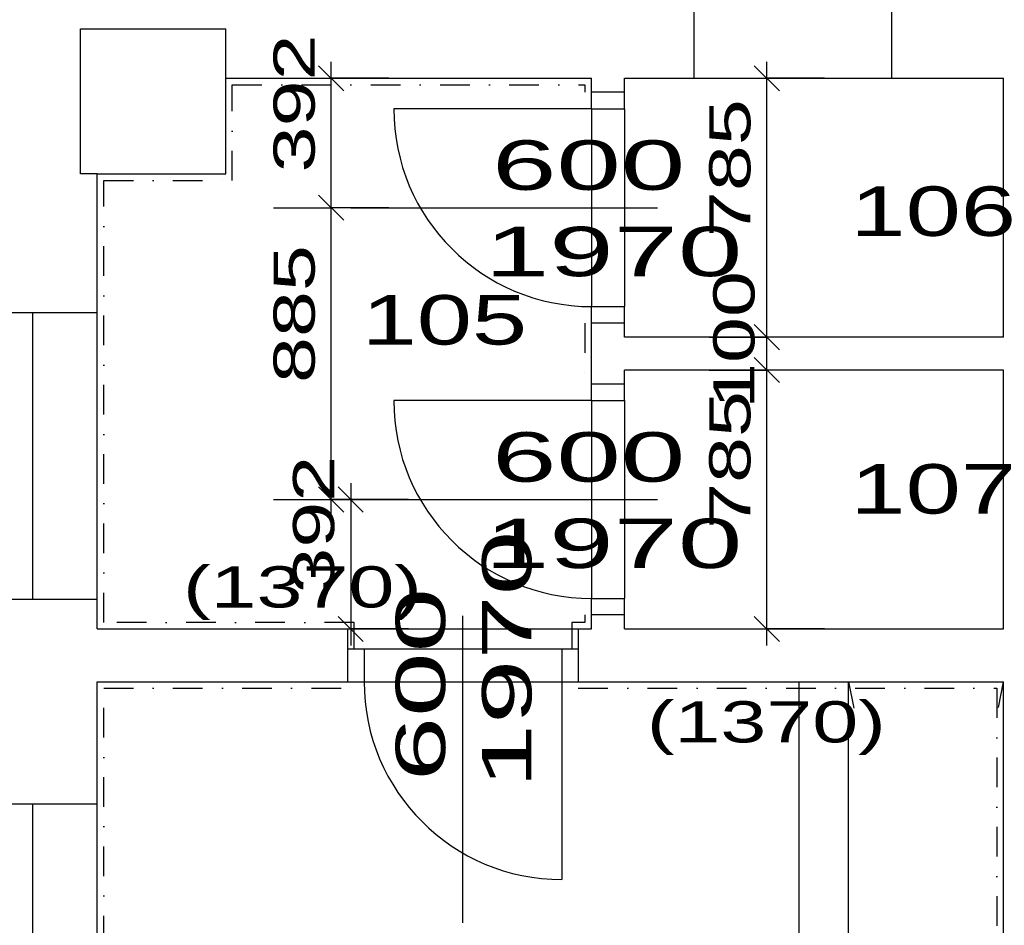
# Model space of a CAD drawing. Extents: x -196363 to 396902, y -489949 to -260582.
# Tile 20 of 256: x 15058 to 18045, y -379332 to -376585. Entities that reach past the tile are written whole.
import ezdxf

# ---------------------------------------------------------------- set-up
doc = ezdxf.new("R2010")
doc.units = 0
doc.header["$MEASUREMENT"] = 0
doc.linetypes.add('DOTDASH', pattern=[1, 0.3, -0.2, 0, -0.2, 0.3])
for name, color, linetype in [('dvere', 1, 'Continuous'), ('koty', 1, 'Continuous'), ('legenda', 1, 'Continuous'), ('noszdiv', 1, 'Continuous'), ('obklady', 14, 'Continuous'), ('okna', 2, 'Continuous'), ('popdver', 6, 'Continuous')]:
    doc.layers.add(name, color=color, linetype=linetype)
doc.styles.add('SPIRITTXTSTYLE1', font='ROMAN')
doc.styles.add('SPIRITTXTSTYLE2', font='txt')
doc.linetypes.add('CERCH2', pattern='A,0,-1,[17,dur+dsp vaclavov.shx,S=0.003401,R=0,X=-1,Y=0],0', length=1)
doc.dimstyles.new('SPIRITSTYLE158', dxfattribs={"dimtxt": 125, "dimasz": 12.7, "dimexe": 175, "dimexo": 7969.395996, "dimgap": 50, "dimtad": 1, "dimdec": 3, "dimzin": 0, "dimdsep": 46, "dimlunit": 7, "dimtxsty": 'SPIRITTXTSTYLE1', "dimblk1": '_TICKMARKS158', "dimblk2": '_TICKMARKS158', "dimsah": 1, "dimcen": 0.09, "dimdle": 50, "dimclrd": 1, "dimclre": 1, "dimclrt": 1, "dimadec": 0, "dimazin": 0, "dimtfac": 1, "dimtdec": 4, "dimtofl": 0, "dimtmove": 1, "dimatfit": 0, "dimfxl": 0, "dimtolj": 1, "dimtzin": 0, "dimarcsym": 0})
doc.dimstyles.new('SPIRITSTYLE26', dxfattribs={"dimtxt": 125, "dimasz": 12.7, "dimexe": 175, "dimexo": -175, "dimgap": 50, "dimtad": 1, "dimdec": 3, "dimzin": 0, "dimdsep": 46, "dimlunit": 7, "dimtxsty": 'SPIRITTXTSTYLE1', "dimblk1": '_TICKMARKS26', "dimblk2": '_TICKMARKS26', "dimsah": 1, "dimcen": 0.09, "dimdle": 50, "dimclrd": 1, "dimclre": 1, "dimclrt": 1, "dimadec": 0, "dimazin": 0, "dimtfac": 1, "dimtdec": 4, "dimtofl": 0, "dimtmove": 1, "dimatfit": 0, "dimfxl": 0, "dimtolj": 1, "dimtzin": 0, "dimarcsym": 0})
doc.dimstyles.new('SPIRITSTYLE63', dxfattribs={"dimtxt": 125, "dimasz": 12.7, "dimexe": 175, "dimexo": 2089.419922, "dimgap": 50, "dimtad": 1, "dimdec": 3, "dimzin": 0, "dimdsep": 46, "dimlunit": 7, "dimtxsty": 'SPIRITTXTSTYLE1', "dimblk1": '_TICKMARKS63', "dimblk2": '_TICKMARKS63', "dimsah": 1, "dimcen": 0.09, "dimdle": 50, "dimclrd": 1, "dimclre": 1, "dimclrt": 1, "dimadec": 0, "dimazin": 0, "dimtfac": 1, "dimtdec": 4, "dimtofl": 0, "dimtmove": 1, "dimatfit": 0, "dimfxl": 0, "dimtolj": 1, "dimtzin": 0, "dimarcsym": 0})
doc.dimstyles.new('SPIRITSTYLE64', dxfattribs={"dimtxt": 125, "dimasz": 12.7, "dimexe": 175, "dimexo": 1699.415771, "dimgap": 50, "dimtad": 1, "dimdec": 3, "dimzin": 0, "dimdsep": 46, "dimlunit": 7, "dimtxsty": 'SPIRITTXTSTYLE1', "dimblk1": '_TICKMARKS64', "dimblk2": '_TICKMARKS64', "dimsah": 1, "dimcen": 0.09, "dimdle": 50, "dimclrd": 1, "dimclre": 1, "dimclrt": 1, "dimadec": 0, "dimazin": 0, "dimtfac": 1, "dimtdec": 4, "dimtofl": 0, "dimtmove": 1, "dimatfit": 0, "dimfxl": 0, "dimtolj": 1, "dimtzin": 0, "dimarcsym": 0})
doc.dimstyles.new('SPIRITSTYLE69', dxfattribs={"dimtxt": 125, "dimasz": 12.7, "dimexe": 175, "dimexo": 2105.939941, "dimgap": 50, "dimtad": 1, "dimdec": 3, "dimzin": 0, "dimdsep": 46, "dimlunit": 7, "dimtxsty": 'SPIRITTXTSTYLE1', "dimblk1": '_TICKMARKS69', "dimblk2": '_TICKMARKS69', "dimsah": 1, "dimcen": 0.09, "dimdle": 50, "dimclrd": 1, "dimclre": 1, "dimclrt": 1, "dimadec": 0, "dimazin": 0, "dimtfac": 1, "dimtdec": 4, "dimtofl": 0, "dimtmove": 1, "dimatfit": 0, "dimfxl": 0, "dimtolj": 1, "dimtzin": 0, "dimarcsym": 0})
doc.dimstyles.new('SPIRITSTYLE70', dxfattribs={"dimtxt": 125, "dimasz": 12.7, "dimexe": 175, "dimexo": 2230.930664, "dimgap": 50, "dimtad": 1, "dimdec": 3, "dimzin": 0, "dimdsep": 46, "dimlunit": 7, "dimtxsty": 'SPIRITTXTSTYLE1', "dimblk1": '_TICKMARKS70', "dimblk2": '_TICKMARKS70', "dimsah": 1, "dimcen": 0.09, "dimdle": 50, "dimclrd": 1, "dimclre": 1, "dimclrt": 1, "dimadec": 0, "dimazin": 0, "dimtfac": 1, "dimtdec": 4, "dimtofl": 0, "dimtmove": 1, "dimatfit": 0, "dimfxl": 0, "dimtolj": 1, "dimtzin": 0, "dimarcsym": 0})
doc.dimstyles.new('SPIRITSTYLE71', dxfattribs={"dimtxt": 125, "dimasz": 12.7, "dimexe": 175, "dimexo": 2180.924316, "dimgap": 50, "dimtad": 1, "dimdec": 3, "dimzin": 0, "dimdsep": 46, "dimlunit": 7, "dimtxsty": 'SPIRITTXTSTYLE1', "dimblk1": '_TICKMARKS71', "dimblk2": '_TICKMARKS71', "dimsah": 1, "dimcen": 0.09, "dimdle": 50, "dimclrd": 1, "dimclre": 1, "dimclrt": 1, "dimadec": 0, "dimazin": 0, "dimtfac": 1, "dimtdec": 4, "dimtofl": 0, "dimtmove": 1, "dimatfit": 0, "dimfxl": 0, "dimtolj": 1, "dimtzin": 0, "dimarcsym": 0})
doc.dimstyles.new('SPIRITSTYLE86', dxfattribs={"dimtxt": 125, "dimasz": 12.7, "dimexe": 175, "dimexo": -32.025784, "dimgap": 50, "dimtad": 1, "dimdec": 3, "dimzin": 0, "dimdsep": 46, "dimlunit": 7, "dimtxsty": 'SPIRITTXTSTYLE1', "dimblk1": '_TICKMARKS86', "dimblk2": '_TICKMARKS86', "dimsah": 1, "dimcen": 0.09, "dimdle": 50, "dimclrd": 1, "dimclre": 1, "dimclrt": 1, "dimadec": 0, "dimazin": 0, "dimtfac": 1, "dimtdec": 4, "dimtofl": 0, "dimtmove": 1, "dimatfit": 0, "dimfxl": 0, "dimtolj": 1, "dimtzin": 0, "dimarcsym": 0})
doc.dimstyles.new('SPIRITSTYLE87', dxfattribs={"dimtxt": 125, "dimasz": 12.7, "dimexe": 175, "dimexo": -115.766411, "dimgap": 50, "dimtad": 1, "dimdec": 3, "dimzin": 0, "dimdsep": 46, "dimlunit": 7, "dimtxsty": 'SPIRITTXTSTYLE1', "dimblk1": '_TICKMARKS87', "dimblk2": '_TICKMARKS87', "dimsah": 1, "dimcen": 0.09, "dimdle": 50, "dimclrd": 1, "dimclre": 1, "dimclrt": 1, "dimadec": 0, "dimazin": 0, "dimtfac": 1, "dimtdec": 4, "dimtofl": 0, "dimtmove": 1, "dimatfit": 0, "dimfxl": 0, "dimtolj": 1, "dimtzin": 0, "dimarcsym": 0})

# ---------------------------------------------------------------- blocks, each defined once
blk = doc.blocks.new('_TICKMARKS63')
at = {"color": 1, "linetype": 'Continuous'}
blk.add_line((-3, -3), (3, 3), dxfattribs=at)
blk = doc.blocks.new('*D125')
at = {"color": 1, "linetype": 'Continuous', "ltscale": 300}
for p, q in [((13418.6, -376812.9, 1723.8), (13418.6, -376222.9, 1723.8)), ((13243.6, -376272.9, 1723.8), (13418.6, -376272.9, 1723.8)), ((13593.6, -376272.9, 1723.8), (13418.6, -376272.9, 1723.8)), ((13243.6, -376762.9, 1723.8), (13418.6, -376762.9, 1723.8)), ((13593.6, -376762.9, 1723.8), (13418.6, -376762.9, 1723.8))]:
    blk.add_line(p, q, dxfattribs=at)
at = {"color": 1, "linetype": 'Continuous', "ltscale": 300, "xscale": 12.69999980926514, "yscale": 12.69999980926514, "zscale": 12.69999980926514}
for p, rotation in [((13418.6, -376272.9, 1723.8), 90.00000250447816), ((13418.6, -376762.9, 1723.8), 270.0000006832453)]:
    blk.add_blockref('_TICKMARKS63', p, dxfattribs=dict(at, rotation=rotation))
at = {"color": 1, "linetype": 'Continuous', "ltscale": 300, "style": 'SPIRITTXTSTYLE1', "width": 1.5}
blk.add_text('490', height=125, rotation=90, dxfattribs=at).set_placement((13368.6, -376607.2, 1723.8))
blk = doc.blocks.new('*D126')
at = {"color": 1, "linetype": 'Continuous', "ltscale": 300}
for p, q in [((13418.6, -376712.9, 1723.8), (13418.6, -378482.9, 1723.8)), ((13243.6, -376762.9, 1723.8), (13418.6, -376762.9, 1723.8)), ((13593.6, -376762.9, 1723.8), (13418.6, -376762.9, 1723.8)), ((13243.6, -378432.9, 1723.8), (13418.6, -378432.9, 1723.8)), ((13593.6, -378432.9, 1723.8), (13418.6, -378432.9, 1723.8))]:
    blk.add_line(p, q, dxfattribs=at)
at = {"color": 1, "linetype": 'Continuous', "ltscale": 300, "xscale": 12.69999980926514, "yscale": 12.69999980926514, "zscale": 12.69999980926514}
for p, rotation in [((13418.6, -376762.9, 1723.8), 90.00000250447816), ((13418.6, -378432.9, 1723.8), -90.00000250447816)]:
    blk.add_blockref('_TICKMARKS63', p, dxfattribs=dict(at, rotation=rotation))
at = {"color": 1, "linetype": 'Continuous', "ltscale": 300, "style": 'SPIRITTXTSTYLE1', "width": 1.5}
blk.add_text('1670', height=125, rotation=450, dxfattribs=at).set_placement((13368.6, -377711, 1723.8))
blk = doc.blocks.new('_TICKMARKS64')
at = {"color": 1, "linetype": 'Continuous'}
blk.add_line((-3, -3), (3, 3), dxfattribs=at)
blk = doc.blocks.new('*D127')
at = {"color": 1, "linetype": 'Continuous', "ltscale": 300}
for p, q in [((13418.6, -378382.9, 1723.8), (13418.6, -378642.9, 1723.8)), ((13243.6, -378432.9, 1723.8), (13418.6, -378432.9, 1723.8)), ((13593.6, -378432.9, 1723.8), (13418.6, -378432.9, 1723.8)), ((13243.6, -378592.9, 1723.8), (13418.6, -378592.9, 1723.8)), ((13593.6, -378592.9, 1723.8), (13418.6, -378592.9, 1723.8))]:
    blk.add_line(p, q, dxfattribs=at)
at = {"color": 1, "linetype": 'Continuous', "ltscale": 300, "xscale": 12.69999980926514, "yscale": 12.69999980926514, "zscale": 12.69999980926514}
for p, rotation in [((13418.6, -378432.9, 1723.8), 90.00000250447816), ((13418.6, -378592.9, 1723.8), -90.00000250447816)]:
    blk.add_blockref('_TICKMARKS64', p, dxfattribs=dict(at, rotation=rotation))
at = {"color": 1, "linetype": 'Continuous', "ltscale": 300, "style": 'SPIRITTXTSTYLE1', "width": 1.5}
blk.add_text('160', height=125, rotation=450, dxfattribs=at).set_placement((13372.2, -378388, 1723.8))
blk = doc.blocks.new('*D128')
at = {"color": 1, "linetype": 'Continuous', "ltscale": 300}
for p, q in [((13418.6, -378542.9, 1723.8), (13418.6, -380442.9, 1723.8)), ((13243.6, -378592.9, 1723.8), (13418.6, -378592.9, 1723.8)), ((13593.6, -378592.9, 1723.8), (13418.6, -378592.9, 1723.8)), ((13243.6, -380392.9, 1723.8), (13418.6, -380392.9, 1723.8)), ((13593.6, -380392.9, 1723.8), (13418.6, -380392.9, 1723.8))]:
    blk.add_line(p, q, dxfattribs=at)
at = {"color": 1, "linetype": 'Continuous', "ltscale": 300, "xscale": 12.69999980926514, "yscale": 12.69999980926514, "zscale": 12.69999980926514}
for p, rotation in [((13418.6, -378592.9, 1723.8), 90.00000250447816), ((13418.6, -380392.9, 1723.8), -90.00000250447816)]:
    blk.add_blockref('_TICKMARKS64', p, dxfattribs=dict(at, rotation=rotation))
at = {"color": 1, "linetype": 'Continuous', "ltscale": 300, "style": 'SPIRITTXTSTYLE1', "width": 1.5}
blk.add_text('1800', height=125, rotation=450, dxfattribs=at).set_placement((13368.6, -379606, 1723.8))
blk = doc.blocks.new('_TICKMARKS69')
at = {"color": 1, "linetype": 'Continuous'}
blk.add_line((-3, -3), (3, 3), dxfattribs=at)
blk = doc.blocks.new('*D140')
at = {"color": 1, "linetype": 'Continuous', "ltscale": 300}
for p, q in [((14823, -375017, 1723.8), (14823, -375192, 1723.8)), ((15293, -375017, 1723.8), (15293, -375192, 1723.8)), ((14773, -375192, 1723.8), (15343, -375192, 1723.8)), ((14823, -375367, 1723.8), (14823, -375192, 1723.8)), ((15293, -375367, 1723.8), (15293, -375192, 1723.8))]:
    blk.add_line(p, q, dxfattribs=at)
at = {"color": 1, "linetype": 'Continuous', "ltscale": 300, "xscale": 12.69999980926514, "yscale": 12.69999980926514, "zscale": 12.69999980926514, "rotation": 180.0000050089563}
blk.add_blockref('_TICKMARKS69', (14823, -375192, 1723.8), dxfattribs=at)
at = {"color": 1, "linetype": 'Continuous', "ltscale": 300, "xscale": 12.69999980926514, "yscale": 12.69999980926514, "zscale": 12.69999980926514}
blk.add_blockref('_TICKMARKS69', (15293, -375192, 1723.8), dxfattribs=at)
at = {"color": 1, "linetype": 'Continuous', "ltscale": 300, "style": 'SPIRITTXTSTYLE1', "width": 1.5}
blk.add_text('470', height=125, dxfattribs=at).set_placement((14968.7, -375142, 1723.8))
blk = doc.blocks.new('*D141')
at = {"color": 1, "linetype": 'Continuous', "ltscale": 300}
for p, q in [((15293, -375017, 1723.8), (15293, -375192, 1723.8)), ((16793, -375017, 1723.8), (16793, -375192, 1723.8)), ((15243, -375192, 1723.8), (16843, -375192, 1723.8)), ((15293, -375367, 1723.8), (15293, -375192, 1723.8)), ((16793, -375367, 1723.8), (16793, -375192, 1723.8))]:
    blk.add_line(p, q, dxfattribs=at)
at = {"color": 1, "linetype": 'Continuous', "ltscale": 300, "xscale": 12.69999980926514, "yscale": 12.69999980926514, "zscale": 12.69999980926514, "rotation": 180.0000050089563}
blk.add_blockref('_TICKMARKS69', (15293, -375192, 1723.8), dxfattribs=at)
at = {"color": 1, "linetype": 'Continuous', "ltscale": 300, "xscale": 12.69999980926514, "yscale": 12.69999980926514, "zscale": 12.69999980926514}
blk.add_blockref('_TICKMARKS69', (16793, -375192, 1723.8), dxfattribs=at)
at = {"color": 1, "linetype": 'Continuous', "ltscale": 300, "style": 'SPIRITTXTSTYLE1', "width": 1.5}
blk.add_text('1500', height=125, dxfattribs=at).set_placement((15929.9, -375142, 1723.8))
blk = doc.blocks.new('_TICKMARKS70')
at = {"color": 1, "linetype": 'Continuous'}
blk.add_line((-3, -3), (3, 3), dxfattribs=at)
blk = doc.blocks.new('*D142')
at = {"color": 1, "linetype": 'Continuous', "ltscale": 300}
for p, q in [((16793, -375017, 1723.8), (16793, -375192, 1723.8)), ((16893, -375017, 1723.8), (16893, -375192, 1723.8)), ((16743, -375192, 1723.8), (16943, -375192, 1723.8)), ((16793, -375367, 1723.8), (16793, -375192, 1723.8)), ((16893, -375367, 1723.8), (16893, -375192, 1723.8))]:
    blk.add_line(p, q, dxfattribs=at)
at = {"color": 1, "linetype": 'Continuous', "ltscale": 300, "xscale": 12.69999980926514, "yscale": 12.69999980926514, "zscale": 12.69999980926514, "rotation": 180.0000050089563}
blk.add_blockref('_TICKMARKS70', (16793, -375192, 1723.8), dxfattribs=at)
at = {"color": 1, "linetype": 'Continuous', "ltscale": 300, "xscale": 12.69999980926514, "yscale": 12.69999980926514, "zscale": 12.69999980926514}
blk.add_blockref('_TICKMARKS70', (16893, -375192, 1723.8), dxfattribs=at)
at = {"color": 1, "linetype": 'Continuous', "ltscale": 300, "style": 'SPIRITTXTSTYLE1', "width": 1.5}
blk.add_text('100', height=125, dxfattribs=at).set_placement((16608.7, -375354.5, 1723.8))
blk = doc.blocks.new('_TICKMARKS71')
at = {"color": 1, "linetype": 'Continuous'}
blk.add_line((-3, -3), (3, 3), dxfattribs=at)
blk = doc.blocks.new('*D143')
at = {"color": 1, "linetype": 'Continuous', "ltscale": 300}
for p, q in [((16893, -375017, 1723.8), (16893, -375192, 1723.8)), ((18043, -375017, 1723.8), (18043, -375192, 1723.8)), ((16843, -375192, 1723.8), (18093, -375192, 1723.8)), ((16893, -375367, 1723.8), (16893, -375192, 1723.8)), ((18043, -375367, 1723.8), (18043, -375192, 1723.8))]:
    blk.add_line(p, q, dxfattribs=at)
at = {"color": 1, "linetype": 'Continuous', "ltscale": 300, "xscale": 12.69999980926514, "yscale": 12.69999980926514, "zscale": 12.69999980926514, "rotation": 180.0000050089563}
blk.add_blockref('_TICKMARKS71', (16893, -375192, 1723.8), dxfattribs=at)
at = {"color": 1, "linetype": 'Continuous', "ltscale": 300, "xscale": 12.69999980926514, "yscale": 12.69999980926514, "zscale": 12.69999980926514}
blk.add_blockref('_TICKMARKS71', (18043, -375192, 1723.8), dxfattribs=at)
at = {"color": 1, "linetype": 'Continuous', "ltscale": 300, "style": 'SPIRITTXTSTYLE1', "width": 1.5}
blk.add_text('1150', height=125, dxfattribs=at).set_placement((17360.9, -375142, 1723.8))
blk = doc.blocks.new('*D144')
at = {"color": 1, "linetype": 'Continuous', "ltscale": 300}
for p, q in [((18043, -375017, 1723.8), (18043, -375192, 1723.8)), ((18148, -375017, 1723.8), (18148, -375192, 1723.8)), ((17993, -375192, 1723.8), (18198, -375192, 1723.8)), ((18043, -375367, 1723.8), (18043, -375192, 1723.8)), ((18148, -375367, 1723.8), (18148, -375192, 1723.8))]:
    blk.add_line(p, q, dxfattribs=at)
at = {"color": 1, "linetype": 'Continuous', "ltscale": 300, "xscale": 12.69999980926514, "yscale": 12.69999980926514, "zscale": 12.69999980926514, "rotation": 180.0000050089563}
blk.add_blockref('_TICKMARKS71', (18043, -375192, 1723.8), dxfattribs=at)
at = {"color": 1, "linetype": 'Continuous', "ltscale": 300, "xscale": 12.69999980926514, "yscale": 12.69999980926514, "zscale": 12.69999980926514}
blk.add_blockref('_TICKMARKS71', (18148, -375192, 1723.8), dxfattribs=at)
at = {"color": 1, "linetype": 'Continuous', "ltscale": 300, "style": 'SPIRITTXTSTYLE1', "width": 1.5}
blk.add_text('105', height=125, dxfattribs=at).set_placement((17874.4, -375178.8, 1723.8))
blk = doc.blocks.new('_TICKMARKS86')
at = {"color": 1, "linetype": 'Continuous'}
blk.add_line((-3, -3), (3, 3), dxfattribs=at)
blk = doc.blocks.new('*D183')
at = {"color": 1, "linetype": 'Continuous', "ltscale": 300}
for p, q in [((17325, -378482.9, 1723.8), (17325, -377597.9, 1723.8)), ((17150, -377647.9, 1723.8), (17325, -377647.9, 1723.8)), ((17500, -377647.9, 1723.8), (17325, -377647.9, 1723.8)), ((17150, -378432.9, 1723.8), (17325, -378432.9, 1723.8)), ((17500, -378432.9, 1723.8), (17325, -378432.9, 1723.8))]:
    blk.add_line(p, q, dxfattribs=at)
at = {"color": 1, "linetype": 'Continuous', "ltscale": 300, "xscale": 12.69999980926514, "yscale": 12.69999980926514, "zscale": 12.69999980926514}
for p, rotation in [((17325, -377647.9, 1723.8), 90.00000250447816), ((17325, -378432.9, 1723.8), 270.0000006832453)]:
    blk.add_blockref('_TICKMARKS86', p, dxfattribs=dict(at, rotation=rotation))
at = {"color": 1, "linetype": 'Continuous', "ltscale": 300, "style": 'SPIRITTXTSTYLE1', "width": 1.5}
blk.add_text('785', height=125, rotation=90, dxfattribs=at).set_placement((17275, -378129.7, 1723.8))
blk = doc.blocks.new('_TICKMARKS26')
at = {"color": 1, "linetype": 'Continuous'}
blk.add_line((-3, -3), (3, 3), dxfattribs=at)
blk = doc.blocks.new('*D184')
at = {"color": 1, "linetype": 'Continuous', "ltscale": 300}
for p, q in [((17325, -377697.9, 1723.8), (17325, -377497.9, 1723.8)), ((17150, -377547.9, 1723.8), (17325, -377547.9, 1723.8)), ((17500, -377547.9, 1723.8), (17325, -377547.9, 1723.8)), ((17150, -377647.9, 1723.8), (17325, -377647.9, 1723.8)), ((17500, -377647.9, 1723.8), (17325, -377647.9, 1723.8))]:
    blk.add_line(p, q, dxfattribs=at)
at = {"color": 1, "linetype": 'Continuous', "ltscale": 300, "xscale": 12.69999980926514, "yscale": 12.69999980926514, "zscale": 12.69999980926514}
for p, rotation in [((17325, -377547.9, 1723.8), 90.00000250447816), ((17325, -377647.9, 1723.8), 270.0000006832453)]:
    blk.add_blockref('_TICKMARKS26', p, dxfattribs=dict(at, rotation=rotation))
at = {"color": 1, "linetype": 'Continuous', "ltscale": 300, "style": 'SPIRITTXTSTYLE1', "width": 1.5}
blk.add_text('100', height=125, rotation=90, dxfattribs=at).set_placement((17287.5, -377766, 1723.8))
blk = doc.blocks.new('*D185')
at = {"color": 1, "linetype": 'Continuous', "ltscale": 300}
for p, q in [((17325, -377597.9, 1723.8), (17325, -376712.9, 1723.8)), ((17150, -376762.9, 1723.8), (17325, -376762.9, 1723.8)), ((17500, -376762.9, 1723.8), (17325, -376762.9, 1723.8)), ((17150, -377547.9, 1723.8), (17325, -377547.9, 1723.8)), ((17500, -377547.9, 1723.8), (17325, -377547.9, 1723.8))]:
    blk.add_line(p, q, dxfattribs=at)
at = {"color": 1, "linetype": 'Continuous', "ltscale": 300, "xscale": 12.69999980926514, "yscale": 12.69999980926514, "zscale": 12.69999980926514}
for p, rotation in [((17325, -376762.9, 1723.8), 90.00000250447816), ((17325, -377547.9, 1723.8), 270.0000006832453)]:
    blk.add_blockref('_TICKMARKS26', p, dxfattribs=dict(at, rotation=rotation))
at = {"color": 1, "linetype": 'Continuous', "ltscale": 300, "style": 'SPIRITTXTSTYLE1', "width": 1.5}
blk.add_text('785', height=125, rotation=90, dxfattribs=at).set_placement((17275, -377244.7, 1723.8))
blk = doc.blocks.new('_TICKMARKS87')
at = {"color": 1, "linetype": 'Continuous'}
blk.add_line((-3, -3), (3, 3), dxfattribs=at)
blk = doc.blocks.new('*D186')
at = {"color": 1, "linetype": 'Continuous', "ltscale": 300}
for p, q in [((16003.2, -378090.4, 1723.8), (16003.2, -377105.4, 1723.8)), ((15828.2, -377155.4, 1723.8), (16003.2, -377155.4, 1723.8)), ((16178.2, -377155.4, 1723.8), (16003.2, -377155.4, 1723.8)), ((15828.2, -378040.4, 1723.8), (16003.2, -378040.4, 1723.8)), ((16178.2, -378040.4, 1723.8), (16003.2, -378040.4, 1723.8))]:
    blk.add_line(p, q, dxfattribs=at)
at = {"color": 1, "linetype": 'Continuous', "ltscale": 300, "xscale": 12.69999980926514, "yscale": 12.69999980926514, "zscale": 12.69999980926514}
for p, rotation in [((16003.2, -377155.4, 1723.8), 90.00000250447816), ((16003.2, -378040.4, 1723.8), 270.0000006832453)]:
    blk.add_blockref('_TICKMARKS87', p, dxfattribs=dict(at, rotation=rotation))
at = {"color": 1, "linetype": 'Continuous', "ltscale": 300, "style": 'SPIRITTXTSTYLE1', "width": 1.5}
blk.add_text('885', height=125, rotation=90, dxfattribs=at).set_placement((15953.2, -377687.2, 1723.8))
blk = doc.blocks.new('*D187')
at = {"color": 1, "linetype": 'Continuous', "ltscale": 300}
for p, q in [((16003.2, -377205.4, 1723.8), (16003.2, -376712.9, 1723.8)), ((15828.2, -376762.9, 1723.8), (16003.2, -376762.9, 1723.8)), ((16178.2, -376762.9, 1723.8), (16003.2, -376762.9, 1723.8)), ((15828.2, -377155.4, 1723.8), (16003.2, -377155.4, 1723.8)), ((16178.2, -377155.4, 1723.8), (16003.2, -377155.4, 1723.8))]:
    blk.add_line(p, q, dxfattribs=at)
at = {"color": 1, "linetype": 'Continuous', "ltscale": 300, "xscale": 12.69999980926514, "yscale": 12.69999980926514, "zscale": 12.69999980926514}
for p, rotation in [((16003.2, -376762.9, 1723.8), 90.00000250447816), ((16003.2, -377155.4, 1723.8), 270.0000006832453)]:
    blk.add_blockref('_TICKMARKS87', p, dxfattribs=dict(at, rotation=rotation))
at = {"color": 1, "linetype": 'Continuous', "ltscale": 300, "style": 'SPIRITTXTSTYLE1', "width": 1.5}
blk.add_text('392', height=125, rotation=90, dxfattribs=at).set_placement((15953.2, -377048.5, 1723.8))
blk = doc.blocks.new('*D188')
at = {"color": 1, "linetype": 'Continuous', "ltscale": 300}
for p, q in [((16062.4, -377990.4, 1723.8), (16062.4, -378482.9, 1723.8)), ((15887.4, -378040.4, 1723.8), (16062.4, -378040.4, 1723.8)), ((16237.4, -378040.4, 1723.8), (16062.4, -378040.4, 1723.8)), ((15887.4, -378432.9, 1723.8), (16062.4, -378432.9, 1723.8)), ((16237.4, -378432.9, 1723.8), (16062.4, -378432.9, 1723.8))]:
    blk.add_line(p, q, dxfattribs=at)
at = {"color": 1, "linetype": 'Continuous', "ltscale": 300, "xscale": 12.69999980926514, "yscale": 12.69999980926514, "zscale": 12.69999980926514}
for p, rotation in [((16062.4, -378040.4, 1723.8), 90.00000250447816), ((16062.4, -378432.9, 1723.8), -90.00000250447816)]:
    blk.add_blockref('_TICKMARKS87', p, dxfattribs=dict(at, rotation=rotation))
at = {"color": 1, "linetype": 'Continuous', "ltscale": 300, "style": 'SPIRITTXTSTYLE1', "width": 1.5}
blk.add_text('392', height=125, rotation=450, dxfattribs=at).set_placement((16012.4, -378326, 1723.8))
blk = doc.blocks.new('_TICKMARKS158')
at = {"color": 1, "linetype": 'Continuous'}
blk.add_line((-3, -3), (3, 3), dxfattribs=at)
blk = doc.blocks.new('*D306')
at = {"color": 1, "linetype": 'Continuous', "ltscale": 300}
for p, q in [((12718.6, -370192.9, 1723.8), (12718.6, -387172.9, 1723.8)), ((12543.6, -370242.9, 1723.8), (12718.6, -370242.9, 1723.8)), ((12893.6, -370242.9, 1723.8), (12718.6, -370242.9, 1723.8)), ((12543.6, -387122.9, 1723.8), (12718.6, -387122.9, 1723.8)), ((12893.6, -387122.9, 1723.8), (12718.6, -387122.9, 1723.8))]:
    blk.add_line(p, q, dxfattribs=at)
at = {"color": 1, "linetype": 'Continuous', "ltscale": 300, "xscale": 12.69999980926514, "yscale": 12.69999980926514, "zscale": 12.69999980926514}
for p, rotation in [((12718.6, -370242.9, 1723.8), 90.00000250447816), ((12718.6, -387122.9, 1723.8), -90.00000250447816)]:
    blk.add_blockref('_TICKMARKS158', p, dxfattribs=dict(at, rotation=rotation))
at = {"color": 1, "linetype": 'Continuous', "ltscale": 300, "style": 'SPIRITTXTSTYLE1', "width": 1.5}
blk.add_text('16880', height=125, rotation=450, dxfattribs=at).set_placement((12668.6, -378825.8, 1723.8))

msp = doc.modelspace()

# ---------------------------------------------------------------- linework, layer by layer
at = {"layer": 'dvere', "color": 7, "linetype": 'Continuous', "ltscale": 304.799988}
for p, q in [((16893.00977, -376805.40625, 1723.80005), (16793.00977, -376805.40625, 1723.80005)), ((16893.00977, -377505.40625, 1723.80005), (16793.00977, -377505.40625, 1723.80005)), ((16893.00977, -377690.4375, 1723.80005), (16793.00977, -377690.4375, 1723.80005)), ((16893.00977, -378390.4375, 1723.80005), (16793.00977, -378390.4375, 1723.80005)), ((16052.99805, -378492.90625, 1723.80005), (16052.99805, -378592.9375, 1723.80005)), ((16753, -378492.90625, 1723.80005), (16753, -378592.9375, 1723.80005))]:
    msp.add_line(p, q, dxfattribs=at)
at = {"layer": 'dvere', "color": 7, "linetype": 'Continuous', "ltscale": 300}
for p, q in [((16793.02148, -376855.40625, 3447.6001), (16193.0459, -376855.40625, 3447.6001)), ((16793.02148, -377740.4375, 3447.6001), (16193.0459, -377740.4375, 3447.6001)), ((16703.00586, -378592.90625, 3447.6001), (16703.00586, -379192.90625, 3447.6001))]:
    msp.add_line(p, q, dxfattribs=at)
at = {"layer": 'dvere', "color": 7, "linetype": 'Continuous', "ltscale": 270}
for p, q in [((16793.00977, -376855.40625, 1723.80005), (16793.00977, -377455.40625, 1723.80005)), ((16893.00977, -376855.40625, 1723.80005), (16893.00977, -377455.40625, 1723.80005)), ((16793.00977, -377740.4375, 1723.80005), (16793.00977, -378340.4375, 1723.80005)), ((16893.00977, -377740.4375, 1723.80005), (16893.00977, -378340.4375, 1723.80005)), ((16103.00488, -378492.90625, 1723.80005), (16703.00586, -378492.90625, 1723.80005)), ((16103.00488, -378592.9375, 1723.80005), (16703.00586, -378592.9375, 1723.80005))]:
    msp.add_line(p, q, dxfattribs=at)
at = {"layer": 'dvere', "color": 7, "linetype": 'Continuous', "ltscale": 300}
for centre, radius in [((16793.02148, -376855.40625, 3447.6001), 599.97571), ((16793.02148, -377740.4375, 3447.6001), 599.97571), ((16703.00586, -378592.90625, 3447.6001), 600.00049)]:
    msp.add_arc(centre, radius, 180.00000501, 270.00000068, dxfattribs=at)
at = {"layer": 'dvere', "color": 7, "linetype": 'Continuous', "ltscale": 250}
for p in [(16793.00977, -377155.40625, 1723.80005), (16793.00977, -378040.4375, 1723.80005), (16403.00586, -378592.9375, 1723.80005)]:
    msp.add_point(p, dxfattribs=at)
at = {"layer": 'dvere', "color": 7, "linetype": 'Continuous', "ltscale": 300}
for p in [(16793.02148, -377155.40625, 3447.6001), (16793.02148, -378040.4375, 3447.6001), (16403.01758, -378592.90625, 3447.6001)]:
    msp.add_point(p, dxfattribs=at)
at = {"layer": 'noszdiv', "color": 1, "linetype": 'Continuous', "ltscale": 300}
for p, q in [((17103.00586, -376272.875, 2623.80005), (17103.00586, -376762.90625, 2623.80005)), ((17703.00586, -376272.875, 2623.80005), (17703.00586, -376762.90625, 2623.80005)), ((15243.00098, -377052.90625, 2623.80005), (15243.00098, -376612.90625, 2623.80005)), ((15243.00098, -376612.90625, 2623.80005), (15683.01172, -376612.90625, 2623.80005)), ((15683.01172, -376762.90625, 2623.80005), (15683.01172, -376612.90625, 2623.80005)), ((15683.01172, -376762.90625, 2623.80005), (16793.02148, -376762.90625, 2623.80005)), ((15683.01172, -377052.90625, 2623.80005), (15683.01172, -376762.90625, 2623.80005)), ((16793.02148, -376855.40625, 2623.80005), (16793.02148, -376762.90625, 2623.80005)), ((16893.00977, -376762.90625, 2623.80005), (17103.00586, -376762.90625, 2623.80005)), ((16893.00977, -376855.40625, 2623.80005), (16893.00977, -376762.90625, 2623.80005)), ((17703.00586, -376762.90625, 2623.80005), (18043.00391, -376762.90625, 2623.80005)), ((18043.00391, -377547.90625, 2623.80005), (18043.00391, -376762.90625, 2623.80005)), ((16793.02148, -376855.40625, 2623.80005), (16893.00977, -376855.40625, 2623.80005)), ((15293.00781, -377052.90625, 2623.80005), (15243.00098, -377052.90625, 2623.80005)), ((15293.00781, -377472.9375, 2623.80005), (15293.00781, -377052.90625, 2623.80005)), ((15293.00781, -377052.90625, 2623.80005), (15683.01172, -377052.90625, 2623.80005)), ((16793.02148, -377740.4375, 2623.80005), (16793.02148, -377455.375, 2623.80005)), ((16793.02148, -377455.375, 2623.80005), (16893.00977, -377455.375, 2623.80005)), ((16893.00977, -377547.90625, 2623.80005), (16893.00977, -377455.375, 2623.80005)), ((14823.00879, -377472.9375, 2623.80005), (15293.00781, -377472.9375, 2623.80005)), ((18043.00391, -377547.90625, 3447.6001), (16893.00977, -377547.90625, 3447.6001)), ((16893.00977, -377740.4375, 2623.80005), (16893.00977, -377647.90625, 2623.80005)), ((18043.00391, -377647.90625, 3447.6001), (16893.00977, -377647.90625, 3447.6001)), ((18043.00391, -378432.90625, 2623.80005), (18043.00391, -377647.90625, 2623.80005)), ((16793.02148, -377740.4375, 2623.80005), (16893.00977, -377740.4375, 2623.80005)), ((14823.00879, -378342.9375, 2623.80005), (15293.00781, -378342.9375, 2623.80005)), ((15293.00781, -378432.90625, 2623.80005), (15293.00781, -378342.9375, 2623.80005)), ((16793.02148, -378432.90625, 2623.80005), (16793.02148, -378340.40625, 2623.80005)), ((16793.02148, -378340.40625, 2623.80005), (16893.00977, -378340.40625, 2623.80005)), ((16893.00977, -378432.90625, 2623.80005), (16893.00977, -378340.40625, 2623.80005)), ((15293.00781, -378432.90625, 2623.80005), (16053.02344, -378432.90625, 2623.80005)), ((16053.02344, -378432.90625, 2623.80005), (16053.02344, -378492.90625, 2623.80005)), ((16753.01172, -378432.90625, 2623.80005), (16793.02148, -378432.90625, 2623.80005)), ((16753.01172, -378432.90625, 2623.80005), (16753.01172, -378492.90625, 2623.80005)), ((16893.00977, -378432.90625, 2623.80005), (18043.00391, -378432.90625, 2623.80005)), ((16053.02344, -378492.90625, 2623.80005), (16103.00488, -378492.90625, 2623.80005)), ((16103.00488, -378492.90625, 2623.80005), (16103.00488, -378592.90625, 2623.80005)), ((16703.00586, -378492.90625, 2623.80005), (16753.01172, -378492.90625, 2623.80005)), ((16703.00586, -378492.90625, 2623.80005), (16703.00586, -378592.90625, 2623.80005)), ((15293.00781, -378962.90625, 2623.80005), (15293.00781, -378592.90625, 2623.80005)), ((15293.00781, -378592.90625, 2623.80005), (16053.02344, -378592.90625, 2623.80005)), ((16053.02344, -378592.90625, 2623.80005), (16103.00488, -378592.90625, 2623.80005)), ((16703.00586, -378592.90625, 2623.80005), (16753.01172, -378592.90625, 2623.80005)), ((16753.01172, -378592.90625, 2623.80005), (18043.00391, -378592.90625, 2623.80005)), ((17423.01172, -380392.90625, 2623.80005), (17423.01172, -378592.90625, 2623.80005)), ((17573.00586, -380392.90625, 2623.80005), (17573.00586, -378592.90625, 2623.80005)), ((18043.00391, -380392.90625, 2623.80005), (18043.00391, -378592.90625, 2623.80005)), ((14823.00879, -378962.90625, 2623.80005), (15293.00781, -378962.90625, 2623.80005))]:
    msp.add_line(p, q, dxfattribs=at)
at = {"layer": 'noszdiv', "color": 1, "linetype": 'CERCH2', "ltscale": 300}
msp.add_line((16053.02344, -378432.90625, 2623.80005), (16753.01172, -378432.90625, 2623.80005), dxfattribs=at)
at = {"layer": 'obklady', "color": 14, "linetype": 'DOTDASH', "ltscale": 300}
for p, q in [((15703.0166, -377072.90625, 4347.59961), (15703.0166, -376782.90625, 4347.59961)), ((15703.0166, -376782.90625, 4347.59961), (16773.01562, -376782.90625, 4347.59961)), ((16773.01562, -376782.90625, 4347.59961), (16773.01562, -376805.40625, 4347.59961)), ((15313.0127, -378412.9375, 4347.59961), (15313.0127, -377072.90625, 4347.59961)), ((15313.0127, -377072.90625, 4347.59961), (15703.0166, -377072.90625, 4347.59961)), ((16773.01562, -377505.40625, 4347.59961), (16773.01562, -377690.4375, 4347.59961)), ((16773.01562, -378390.4375, 4347.59961), (16773.01562, -378412.9375, 4347.59961)), ((16073.02832, -378412.9375, 4347.59961), (15313.0127, -378412.9375, 4347.59961)), ((16073.00391, -378492.90625, 4347.59961), (16073.02832, -378412.9375, 4347.59961)), ((16773.01562, -378412.9375, 4347.59961), (16733.00586, -378412.9375, 4347.59961)), ((16733.00586, -378412.9375, 4347.59961), (16733.00586, -378492.90625, 4347.59961)), ((15313.0127, -380232.90625, 4347.59961), (15313, -378612.90625, 4347.59961)), ((15313, -378612.90625, 4347.59961), (16053.02344, -378612.90625, 4347.59961)), ((16753, -378612.90625, 4347.59961), (18023, -378612.90625, 4347.59961)), ((18023, -378612.90625, 4347.59961), (18023, -380372.90625, 4347.59961))]:
    msp.add_line(p, q, dxfattribs=at)
at = {"layer": 'obklady', "color": 14, "linetype": 'Continuous', "ltscale": 300}
for p, q in [((17573.00586, -378592.90625, 4347.59961), (17588.50781, -378672.8125, 4347.59961)), ((18027.88477, -378670.90625, 4347.59961), (18043.00391, -378592.90625, 4347.59961))]:
    msp.add_line(p, q, dxfattribs=at)
at = {"layer": 'okna', "color": 7, "linetype": 'Continuous', "ltscale": 300}
for p, q in [((17103.00586, -376762.90625, 4271.3999), (17703.00586, -376762.90625, 4271.3999)), ((15098.01758, -378342.9375, 4347.59961), (15098.01758, -377472.9375, 4347.59961)), ((15293.00781, -378342.9375, 4271.3999), (15293.00781, -377472.9375, 4271.3999)), ((15098.01758, -379832.90625, 5247.6001), (15098.01758, -378962.90625, 5247.6001)), ((15293.00781, -379832.90625, 5171.3999), (15293.00781, -378962.90625, 5171.3999))]:
    msp.add_line(p, q, dxfattribs=at)
at = {"layer": 'popdver', "color": 6, "linetype": 'Continuous', "ltscale": 250}
for p, q in [((16062.38672, -377155.40625, 1723.80005), (16993.25781, -377155.40625, 1723.80005)), ((16062.38672, -378040.4375, 1723.80005), (16993.25781, -378040.4375, 1723.80005)), ((16403.01758, -379323.5625, 1723.80005), (16403.01758, -378392.6875, 1723.80005))]:
    msp.add_line(p, q, dxfattribs=at)
at = {"layer": 'popdver', "color": 6, "linetype": 'Continuous', "ltscale": 304.799988}
for p in [(16793.02148, -377155.40625, 1723.80005), (16793.02148, -378040.4375, 1723.80005), (16403.01758, -378592.90625, 1723.80005)]:
    msp.add_point(p, dxfattribs=at)
at = {"layer": 'popdver', "color": 6, "linetype": 'Continuous', "ltscale": 250}
for p in [(16793.02148, -377155.40625, 1723.80005), (16793.02148, -378040.4375, 1723.80005), (16403.01758, -378592.90625, 1723.80005)]:
    msp.add_point(p, dxfattribs=at)

# ---------------------------------------------------------------- texts
at = {"layer": 'legenda', "color": 1, "linetype": 'Continuous', "ltscale": 300, "style": 'SPIRITTXTSTYLE2', "width": 1.5}
for s, p in [('106', (17578.83398, -377241.03125, 1723.80005)), ('105', (16095.58789, -377570.5625, 1723.80005)), ('107', (17578.83398, -378083.15625, 1723.80005))]:
    msp.add_text(s, height=150, dxfattribs=at).set_placement(p)
at = {"layer": 'obklady', "color": 14, "linetype": 'DOTDASH', "ltscale": 300, "style": 'SPIRITTXTSTYLE1', "width": 1.5}
for p in [(15553.59375, -378367.84375, 2623.80005), (16960.98633, -378777.03125, 2623.80005)]:
    msp.add_text('(1370)', height=125, dxfattribs=at).set_placement(p)
at = {"layer": 'popdver', "color": 6, "linetype": 'Continuous', "ltscale": 250, "style": 'SPIRITTXTSTYLE1', "width": 1.75}
for s, p in [('600', (16491.4707, -377101.28125)), ('1970', (16469.64258, -377363.21875)), ('600', (16491.4707, -377986.3125)), ('1970', (16469.64258, -378248.25))]:
    msp.add_text(s, height=150, dxfattribs=at).set_placement(p)
for s, p in [('1970', (16610.84375, -378916.28125)), ('600', (16348.90625, -378894.46875))]:
    msp.add_text(s, height=150, rotation=90.0000025, dxfattribs=at).set_placement(p)

# ---------------------------------------------------------------- dimensions: what is measured, and where the dimension line sits
at = {"layer": 'koty', "color": 1, "linetype": 'Continuous', "ltscale": 300}
for base, p1, p2, angle, dimstyle, picture, middle in [((12718.603515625, -370242.90625, 1723.8000488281), (20863, -370242.90625, 1723.8000488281), (14823.0087890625, -387122.875, 1723.8000488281), 90.0000025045, 'SPIRITSTYLE158', '*D306', (12718.603515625, -378682.90625, 1723.8000488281)), ((13418.5918, -376762.90625, 1723.80005), (15683.01172, -376762.90625, 1723.80005), (15683.01172, -376272.875, 1723.80005), 90.0000025, 'SPIRITSTYLE63', '*D125', (13418.5918, -376517.90625, 1723.80005)), ((16003.15332, -377155.40625, 1723.80005), (16062.38672, -377155.40625, 1723.80005), (16062.38672, -376762.90625, 1723.80005), 90.0000025, 'SPIRITSTYLE87', '*D187', (16003.15332, -376959.15625, 1723.80005)), ((13418.5918, -376762.90625, 1723.80005), (15683.01172, -376762.90625, 1723.80005), (15683.01172, -378432.90625, 1723.80005), 90.0000025, 'SPIRITSTYLE63', '*D126', (13418.5918, -377597.90625, 1723.80005)), ((17325.0332, -377547.90625, 1723.80005), (17325.0332, -377547.90625, 1723.80005), (17325.0332, -376762.90625, 1723.80005), 90.0000025, 'SPIRITSTYLE26', '*D185', (17325.0332, -377155.4375, 1723.80005)), ((16003.15332, -378040.4375, 1723.80005), (16062.38672, -378040.4375, 1723.80005), (16062.38672, -377155.40625, 1723.80005), 90.0000025, 'SPIRITSTYLE87', '*D186', (16003.15332, -377597.90625, 1723.80005)), ((17325.0332, -378432.90625, 1723.80005), (17468.00586, -378432.90625, 1723.80005), (17468.00586, -377647.90625, 1723.80005), 90.0000025, 'SPIRITSTYLE86', '*D183', (17325.0332, -378040.40625, 1723.80005)), ((16062.38672, -378040.4375, 1723.80005), (16003.15332, -378040.4375, 1723.80005), (16003.15332, -378432.90625, 1723.80005), 90.0000025, 'SPIRITSTYLE87', '*D188', (16062.38672, -378236.65625, 1723.80005)), ((13418.5918, -378592.90625, 1723.80005), (15293.00781, -378592.90625, 1723.80005), (15683.01172, -380392.90625, 1723.80005), 90.0000025, 'SPIRITSTYLE64', '*D128', (13418.5918, -379492.90625, 1723.80005))]:
    dim = msp.add_linear_dim(base=base, p1=p1, p2=p2, angle=angle, dimstyle=dimstyle, dxfattribs=at)
    dim.commit()
    dim.dimension.update_dxf_attribs({"geometry": picture, "text_midpoint": middle})
for base, p1, p2, dimstyle, picture, middle in [((14823.00879, -375191.96875, 1723.80005), (14823.00879, -377472.9375, 1723.80005), (15293.00781, -377472.9375, 1723.80005), 'SPIRITSTYLE69', '*D140', (15058.00781, -375191.96875, 1723.80005)), ((15293.00781, -375191.96875, 1723.80005), (15293.00781, -377472.9375, 1723.80005), (16793.02148, -377472.9375, 1723.80005), 'SPIRITSTYLE69', '*D141', (16043.01465, -375191.96875, 1723.80005)), ((16893.00977, -375191.96875, 1723.80005), (16893.00977, -377547.90625, 1723.80005), (18043.00391, -377547.90625, 1723.80005), 'SPIRITSTYLE71', '*D143', (17468.00586, -375191.96875, 1723.80005))]:
    dim = msp.add_linear_dim(base=base, p1=p1, p2=p2, dimstyle=dimstyle, dxfattribs=at)
    dim.commit()
    dim.dimension.update_dxf_attribs({"geometry": picture, "text_midpoint": middle})
for base, p1, p2, dimstyle, picture, middle in [((16793.02148, -375191.96875, 1723.80005), (16793.02148, -377597.90625, 1723.80005), (16893.00977, -377690.4375, 1723.80005), 'SPIRITSTYLE70', '*D142', (16757.5332, -375354.53125)), ((18043.00391, -375191.96875, 1723.80005), (18043.00391, -377547.90625, 1723.80005), (18148.00195, -377547.90625, 1723.80005), 'SPIRITSTYLE71', '*D144', (18017.25, -375178.8125))]:
    dim = msp.add_linear_dim(base=base, p1=p1, p2=p2, dimstyle=dimstyle, dxfattribs=at)
    dim.commit()
    dim.dimension.update_dxf_attribs({"geometry": picture, "text_midpoint": middle, "dimtype": 160})
for base, p1, p2, dimstyle, picture, middle in [((17325.0332, -377647.90625, 1723.80005), (17325.0332, -377647.90625, 1723.80005), (17325.0332, -377547.90625, 1723.80005), 'SPIRITSTYLE26', '*D184', (17144.68359, -377765.96875)), ((13418.5918, -378432.90625, 1723.80005), (15293.00781, -378432.90625, 1723.80005), (15293.00781, -378592.90625, 1723.80005), 'SPIRITSTYLE64', '*D127', (13520.97949, -378388))]:
    dim = msp.add_linear_dim(base=base, p1=p1, p2=p2, angle=90.0000025, dimstyle=dimstyle, dxfattribs=at)
    dim.commit()
    dim.dimension.update_dxf_attribs({"geometry": picture, "text_midpoint": middle, "dimtype": 160})

doc.saveas('drawing.dxf')
